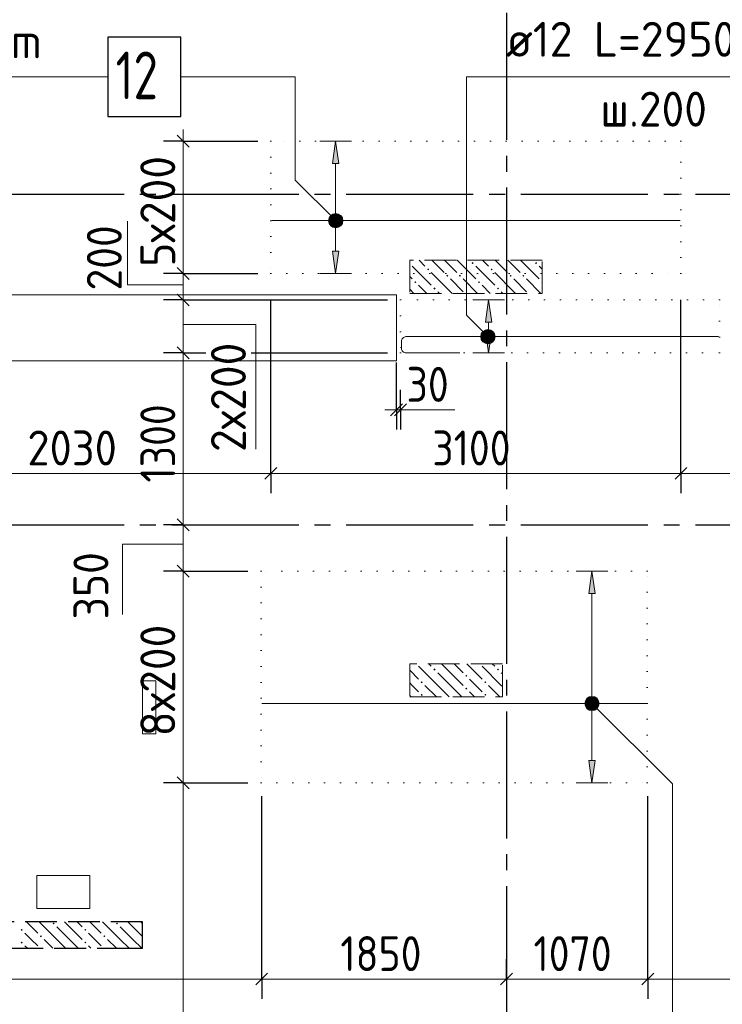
# Model space of a CAD drawing. Header units: millimetres. Extents: x 0 to 50400, y 0 to 35640.
# Tile 6 of 25: x 14836 to 20147, y 13238 to 20681. Entities that reach past the tile are written whole.
import ezdxf

# ---------------------------------------------------------------- set-up
doc = ezdxf.new("R2010")
doc.units = ezdxf.units.MM
for name, pattern in [('______2', [324, 240, -84]), ('______5', [1320, 960, -120, 120, -120]), ('______9', [120, 0, -120])]:
    doc.linetypes.add(name, pattern=pattern)
for name, color, linetype, lineweight in [('ДОП Верх по Х', 7, 'Continuous', 25), ('ЖБ Перекрытие верхний уровень', 7, 'Continuous', 35), ('ЖБ Пилон', 7, 'Continuous', 35), ('ЖБ Стена верхний уровень', 7, 'Continuous', 35), ('Общий01', 7, 'Continuous', 13), ('Позиционная метка номер позиции', 7, 'Continuous', 13), ('Размерная линия_ общее', 7, 'Continuous', 13), ('Тени', 7, 'Continuous', 13)]:
    doc.layers.add(name, color=color, linetype=linetype, lineweight=lineweight)
doc.layers.add('Оси', color=7, linetype='______5', true_color=0x656565)
doc.styles.add('ISOCPEUR', font='txt')

msp = doc.modelspace()

# ---------------------------------------------------------------- hatches: boundary and pattern name
at = {"layer": 'ДОП Верх по Х', "linetype": 'Continuous', "lineweight": 13, "transparency": 33554687}
for points in [[(17248.2, 19594.4), (17224.2, 19762.4), (17200.2, 19594.4)], [(18404.9, 18394.4), (18380.9, 18562.4), (18356.9, 18394.4)], [(19186.1, 16344.4), (19162.1, 16512.4), (19138.1, 16344.4)]]:
    msp.add_hatch(color=7, dxfattribs=at).paths.add_polyline_path(points)
for points in [[(17248.2, 18930.4), (17224.2, 18762.4), (17200.2, 18930.4)], [(18404.9, 18330.4), (18380.9, 18162.4), (18356.9, 18330.4)], [(19186.1, 15080.4), (19162.1, 14912.4), (19138.1, 15080.4)]]:
    msp.add_hatch(color=7, dxfattribs=at).paths.add_polyline_path(points, flags=16)
at = {"layer": 'ЖБ Пилон', "linetype": 'Continuous', "lineweight": 18, "transparency": 33554687}
for points in [[(17785.1, 18843.6), (17787.4, 18841.3), (17785.1, 18839)], [(18251.8, 18841.3), (18259.6, 18849.1), (18267.4, 18841.3), (18259.6, 18833.5)], [(18731.8, 18841.3), (18739.6, 18849.1), (18747.4, 18841.3), (18739.6, 18833.5)], [(17915.8, 18793.3), (17923.6, 18801.1), (17931.4, 18793.3), (17923.6, 18785.5)], [(18395.8, 18793.3), (18403.6, 18801.1), (18411.4, 18793.3), (18403.6, 18785.5)], [(17819.8, 18697.3), (17827.6, 18705.1), (17835.4, 18697.3), (17827.6, 18689.5)], [(18059.8, 18745.3), (18067.6, 18753.1), (18075.4, 18745.3), (18067.6, 18737.5)], [(18155.8, 18745.3), (18163.6, 18753.1), (18171.4, 18745.3), (18163.6, 18737.5)], [(18299.8, 18697.3), (18307.6, 18705.1), (18315.4, 18697.3), (18307.6, 18689.5)], [(18539.8, 18745.3), (18547.6, 18753.1), (18555.4, 18745.3), (18547.6, 18737.5)], [(18635.8, 18745.3), (18643.6, 18753.1), (18651.4, 18745.3), (18643.6, 18737.5)], [(18779.8, 18697.3), (18785.1, 18702.6), (18785.1, 18692)], [(17963.8, 18649.3), (17971.6, 18657.1), (17979.4, 18649.3), (17971.6, 18641.5)], [(18443.8, 18649.3), (18451.6, 18657.1), (18459.4, 18649.3), (18451.6, 18641.5)], [(17830.5, 15812.4), (17827.6, 15809.5), (17824.7, 15812.4)], [(18310.5, 15812.4), (18307.6, 15809.5), (18304.7, 15812.4)], [(17963.8, 15769.3), (17971.6, 15777.1), (17979.4, 15769.3), (17971.6, 15761.5)], [(18203.8, 15721.3), (18211.6, 15729.1), (18219.4, 15721.3), (18211.6, 15713.5)], [(18443.8, 15769.3), (18451.6, 15777.1), (18459.4, 15769.3), (18451.6, 15761.5)], [(17867.8, 15673.3), (17875.6, 15681.1), (17883.4, 15673.3), (17875.6, 15665.5)], [(18203.8, 15625.3), (18211.6, 15633.1), (18219.4, 15625.3), (18211.6, 15617.5)], [(18347.8, 15673.3), (18355.6, 15681.1), (18363.4, 15673.3), (18355.6, 15665.5)], [(17867.8, 15577.3), (17875.6, 15585.1), (17883.4, 15577.3), (17875.6, 15569.5)], [(18347.8, 15577.3), (18355.6, 15585.1), (18363.4, 15577.3), (18355.6, 15569.5)]]:
    msp.add_hatch(color=7, dxfattribs=at).paths.add_polyline_path(points, flags=16)
at = {"layer": 'ЖБ Стена верхний уровень', "linetype": 'Continuous', "lineweight": 18, "transparency": 33554687}
for points in [[(15083.8, 13849.3), (15091.6, 13857.1), (15099.4, 13849.3), (15091.6, 13841.5)], [(15563.8, 13849.3), (15571.6, 13857.1), (15579.4, 13849.3), (15571.6, 13841.5)], [(14843.8, 13801.3), (14851.6, 13809.1), (14859.4, 13801.3), (14851.6, 13793.5)], [(15323.8, 13801.3), (15331.6, 13809.1), (15339.4, 13801.3), (15331.6, 13793.5)], [(14843.8, 13705.3), (14851.6, 13713.1), (14859.4, 13705.3), (14851.6, 13697.5)], [(14987.8, 13753.3), (14995.6, 13761.1), (15003.4, 13753.3), (14995.6, 13745.5)], [(15323.8, 13705.3), (15331.6, 13713.1), (15339.4, 13705.3), (15331.6, 13697.5)], [(15467.8, 13753.3), (15475.6, 13761.1), (15483.4, 13753.3), (15475.6, 13745.5)], [(14992.9, 13662.4), (14995.6, 13665.1), (14998.3, 13662.4)], [(15472.9, 13662.4), (15475.6, 13665.1), (15478.3, 13662.4)]]:
    msp.add_hatch(color=7, dxfattribs=at).paths.add_polyline_path(points, flags=16)
at = {"layer": 'Позиционная метка номер позиции', "linetype": 'Continuous', "lineweight": 13, "transparency": 33554687}
for points in [[(17173.4, 19176.1), (17211.5, 19214.3), (17187.1, 19200.6)], [(17211.5, 19214.3), (17173.4, 19176.1), (17173.4, 19148.6)], [(17211.5, 19214.3), (17173.4, 19148.6), (17239, 19214.3)], [(17239, 19214.3), (17173.4, 19148.6), (17187.1, 19124.2)], [(17239, 19214.3), (17187.1, 19124.2), (17263.5, 19200.6)], [(17263.5, 19200.6), (17187.1, 19124.2), (17211.5, 19110.5)], [(17263.5, 19200.6), (17211.5, 19110.5), (17277.2, 19176.1)], [(17277.2, 19176.1), (17211.5, 19110.5), (17239, 19110.5)], [(17277.2, 19176.1), (17239, 19110.5), (17277.2, 19148.6)], [(17277.2, 19148.6), (17239, 19110.5), (17263.5, 19124.2)], [(18337.2, 18247.2), (18389.1, 18337.3), (18323.4, 18271.6)], [(18323.4, 18271.6), (18389.1, 18337.3), (18361.6, 18337.3)], [(18323.4, 18271.6), (18361.6, 18337.3), (18323.4, 18299.1)], [(18323.4, 18299.1), (18361.6, 18337.3), (18337.2, 18323.6)], [(18337.2, 18247.2), (18413.5, 18323.6), (18389.1, 18337.3)], [(18361.6, 18233.5), (18413.5, 18323.6), (18337.2, 18247.2)], [(18361.6, 18233.5), (18427.3, 18299.1), (18413.5, 18323.6)], [(18389.1, 18233.5), (18427.3, 18299.1), (18361.6, 18233.5)], [(18389.1, 18233.5), (18427.3, 18271.6), (18427.3, 18299.1)], [(18427.3, 18271.6), (18389.1, 18233.5), (18413.5, 18247.2)], [(19110.2, 15526.1), (19148.3, 15564.3), (19123.9, 15550.6)], [(19148.3, 15564.3), (19110.2, 15526.1), (19110.2, 15498.6)], [(19148.3, 15564.3), (19110.2, 15498.6), (19175.8, 15564.3)], [(19175.8, 15564.3), (19110.2, 15498.6), (19123.9, 15474.2)], [(19175.8, 15564.3), (19123.9, 15474.2), (19200.3, 15550.6)], [(19200.3, 15550.6), (19123.9, 15474.2), (19148.3, 15460.5)], [(19200.3, 15550.6), (19148.3, 15460.5), (19214, 15526.1)], [(19214, 15526.1), (19148.3, 15460.5), (19175.8, 15460.5)], [(19214, 15526.1), (19175.8, 15460.5), (19214, 15498.6)], [(19214, 15498.6), (19175.8, 15460.5), (19200.3, 15474.2)]]:
    msp.add_hatch(color=7, dxfattribs=at).paths.add_polyline_path(points)

# ---------------------------------------------------------------- linework, layer by layer
at = {"layer": 'ДОП Верх по Х', "color": 251, "linetype": 'Continuous', "lineweight": 13, "true_color": 0x494949, "transparency": 33554687}
for p, q in [((17224.2, 19762.4), (17104.2, 19762.4)), ((17224.2, 19762.4), (17200.2, 19594.4)), ((17248.2, 19594.4), (17224.2, 19762.4)), ((17224.2, 19762.4), (17344.2, 19762.4)), ((17224.2, 19762.4), (17224.2, 19762.4)), ((17200.2, 19594.4), (17248.2, 19594.4)), ((17224.2, 18930.4), (17224.2, 19594.4)), ((17224.2, 18762.4), (17200.2, 18930.4)), ((17200.2, 18930.4), (17248.2, 18930.4)), ((17248.2, 18930.4), (17224.2, 18762.4)), ((17224.2, 18762.4), (17104.2, 18762.4)), ((17224.2, 18762.4), (17344.2, 18762.4)), ((17224.2, 18762.4), (17224.2, 18762.4)), ((18380.9, 18562.4), (18260.9, 18562.4)), ((18380.9, 18562.4), (18356.9, 18394.4)), ((18404.9, 18394.4), (18380.9, 18562.4)), ((18380.9, 18562.4), (18500.9, 18562.4)), ((18380.9, 18562.4), (18380.9, 18562.4)), ((18356.9, 18394.4), (18404.9, 18394.4)), ((18380.9, 18330.4), (18380.9, 18394.4)), ((18380.9, 18162.4), (18356.9, 18330.4)), ((18356.9, 18330.4), (18404.9, 18330.4)), ((18404.9, 18330.4), (18380.9, 18162.4)), ((18380.9, 18162.4), (18260.9, 18162.4)), ((18380.9, 18162.4), (18500.9, 18162.4)), ((18380.9, 18162.4), (18380.9, 18162.4)), ((19162.1, 16512.4), (19042.1, 16512.4)), ((19162.1, 16512.4), (19138.1, 16344.4)), ((19186.1, 16344.4), (19162.1, 16512.4)), ((19162.1, 16512.4), (19282.1, 16512.4)), ((19162.1, 16512.4), (19162.1, 16512.4)), ((19138.1, 16344.4), (19186.1, 16344.4)), ((19162.1, 15080.4), (19162.1, 16344.4)), ((19162.1, 14912.4), (19138.1, 15080.4)), ((19138.1, 15080.4), (19186.1, 15080.4)), ((19186.1, 15080.4), (19162.1, 14912.4)), ((19162.1, 14912.4), (19042.1, 14912.4)), ((19162.1, 14912.4), (19282.1, 14912.4)), ((19162.1, 14912.4), (19162.1, 14912.4))]:
    msp.add_line(p, q, dxfattribs=at)
at = {"layer": 'ДОП Верх по Х', "color": 7, "linetype": 'Continuous', "lineweight": 18, "transparency": 33554687}
for p, q in [((19829.1, 19162.4), (16741.1, 19162.4)), ((19574.1, 15512.4), (16666.1, 15512.4))]:
    msp.add_line(p, q, dxfattribs=at)
at = {"layer": 'ДОП Верх по Х', "color": 7, "linetype": 'Continuous', "lineweight": 25, "transparency": 33554687}
msp.add_lwpolyline([(15500.9, 19948.3), (16052.9, 19948.3), (16052.9, 20548.3), (15500.9, 20548.3), (15500.9, 19948.3)], dxfattribs=at)
at = {"layer": 'ДОП Верх по Х', "color": 7, "linetype": 'Continuous', "lineweight": 18, "transparency": 33554687}
msp.add_lwpolyline([(18162.5, 18162.4), (17755.5, 18162.4), (17749.2, 18163.3), (17742.6, 18165.4), (17736.6, 18168.8), (17731.6, 18172.9), (17727.5, 18177.9), (17724.2, 18183.9), (17722, 18190.5), (17721.1, 18196.8), (17721.1, 18251), (17722, 18257.3), (17724.2, 18263.9), (17727.5, 18269.9), (17731.6, 18274.9), (17736.6, 18279), (17742.6, 18282.3), (17749.2, 18284.5), (17755.5, 18285.4), (20119.1, 18285.4)], dxfattribs=at)
at = {"layer": 'ЖБ Перекрытие верхний уровень', "color": 7, "linetype": 'Continuous', "lineweight": 18, "transparency": 33554687}
for p, q in [((17685.1, 18602.4), (14735.1, 18602.4)), ((17685.1, 18102.4), (17685.1, 18602.4)), ((14735.1, 18102.4), (17685.1, 18102.4)), ((15865.1, 15682.4), (15765.1, 15682.4)), ((15765.1, 15682.4), (15765.1, 15282.4)), ((15865.1, 15282.4), (15865.1, 15682.4)), ((15765.1, 15282.4), (15865.1, 15282.4)), ((15365.3, 14212.2), (14965.1, 14212.4)), ((14965.1, 14212.4), (14965.2, 13962.3)), ((15365.4, 13962), (15365.3, 14212.2)), ((14965.2, 13962.3), (15365.4, 13962))]:
    msp.add_line(p, q, dxfattribs=at)
at = {"layer": 'ЖБ Пилон', "color": 253, "linetype": '______2', "lineweight": 13, "true_color": 0xa0a0a0, "transparency": 33554687}
for p, q in [((18785.1, 18862.4), (17785.1, 18862.4)), ((17785.1, 18862.4), (17785.1, 18612.4)), ((18785.1, 18612.4), (18785.1, 18862.4)), ((17785.1, 18612.4), (18785.1, 18612.4)), ((18485.1, 15812.4), (17785.1, 15812.4)), ((17785.1, 15812.4), (17785.1, 15562.4)), ((18485.1, 15562.4), (18485.1, 15812.4)), ((17785.1, 15562.4), (18485.1, 15562.4))]:
    msp.add_line(p, q, dxfattribs=at)
at = {"layer": 'ЖБ Пилон', "color": 9, "linetype": 'Continuous', "lineweight": 18, "true_color": 0xc7c7c7, "transparency": 33554687}
for p, q in [((17854.5, 18862.4), (17899.6, 18817.3)), ((17950.5, 18862.4), (18043.6, 18769.3)), ((18091.6, 18817.3), (18046.5, 18862.4)), ((18142.5, 18862.4), (18283.6, 18721.3)), ((18334.5, 18862.4), (18379.6, 18817.3)), ((18430.5, 18862.4), (18523.6, 18769.3)), ((18571.6, 18817.3), (18526.5, 18862.4)), ((18622.5, 18862.4), (18763.6, 18721.3)), ((17803.6, 18817.3), (17947.6, 18673.3)), ((18091.6, 18625.3), (17947.6, 18769.3)), ((18139.6, 18769.3), (18091.6, 18817.3)), ((18283.6, 18817.3), (18427.6, 18673.3)), ((18571.6, 18625.3), (18427.6, 18769.3)), ((18619.6, 18769.3), (18571.6, 18817.3)), ((18763.6, 18817.3), (18785.1, 18795.8)), ((17785.1, 18739.8), (17803.6, 18721.3)), ((18091.6, 18721.3), (18187.6, 18625.3)), ((18187.6, 18721.3), (18296.5, 18612.4)), ((18571.6, 18721.3), (18667.6, 18625.3)), ((18667.6, 18721.3), (18776.5, 18612.4)), ((17785.1, 18643.8), (17816.5, 18612.4)), ((17912.5, 18612.4), (17851.6, 18673.3)), ((17995.6, 18625.3), (18008.5, 18612.4)), ((18091.6, 18625.3), (18104.5, 18612.4)), ((18392.5, 18612.4), (18331.6, 18673.3)), ((18475.6, 18625.3), (18488.5, 18612.4)), ((18571.6, 18625.3), (18584.5, 18612.4)), ((17995.6, 15649.3), (17851.6, 15793.3)), ((17928.5, 15812.4), (17947.6, 15793.3)), ((18091.6, 15745.3), (18024.5, 15812.4)), ((18120.5, 15812.4), (18187.6, 15745.3)), ((18216.5, 15812.4), (18331.6, 15697.3)), ((18475.6, 15649.3), (18331.6, 15793.3)), ((18408.5, 15812.4), (18427.6, 15793.3)), ((17785.1, 15763.8), (17851.6, 15697.3)), ((17995.6, 15745.3), (18091.6, 15649.3)), ((18091.6, 15745.3), (18187.6, 15649.3)), ((18475.6, 15745.3), (18485.1, 15735.8)), ((17803.6, 15649.3), (17785.1, 15667.8)), ((17851.6, 15601.3), (17803.6, 15649.3)), ((17899.6, 15649.3), (17986.5, 15562.4)), ((17995.6, 15649.3), (18082.5, 15562.4)), ((18091.6, 15649.3), (18178.5, 15562.4)), ((18283.6, 15649.3), (18235.6, 15697.3)), ((18331.6, 15601.3), (18283.6, 15649.3)), ((18379.6, 15649.3), (18466.5, 15562.4)), ((18475.6, 15649.3), (18485.1, 15639.8)), ((17785.1, 15571.8), (17794.5, 15562.4)), ((18235.6, 15601.3), (18274.5, 15562.4))]:
    msp.add_line(p, q, dxfattribs=at)
at = {"layer": 'ЖБ Стена верхний уровень', "color": 251, "linetype": '______2', "lineweight": -3, "true_color": 0x656565, "transparency": 33554687}
for p, q in [((15765.1, 13862.4), (9265.1, 13862.4)), ((15765.1, 13662.4), (15765.1, 13862.4)), ((9265.1, 13662.4), (15565.1, 13662.4)), ((15565.1, 13662.4), (15765.1, 13662.4))]:
    msp.add_line(p, q, dxfattribs=at)
at = {"layer": 'ЖБ Стена верхний уровень', "color": 9, "linetype": 'Continuous', "lineweight": 18, "true_color": 0xc7c7c7, "transparency": 33554687}
for p, q in [((14886.5, 13862.4), (14971.6, 13777.3)), ((15115.6, 13729.3), (14982.5, 13862.4)), ((15211.6, 13825.3), (15174.5, 13862.4)), ((15270.5, 13862.4), (15307.6, 13825.3)), ((15366.5, 13862.4), (15451.6, 13777.3)), ((15595.6, 13729.3), (15462.5, 13862.4)), ((15691.6, 13825.3), (15654.5, 13862.4)), ((15750.5, 13862.4), (15765.1, 13847.8)), ((14923.6, 13729.3), (14875.6, 13777.3)), ((15115.6, 13825.3), (15211.6, 13729.3)), ((15211.6, 13825.3), (15307.6, 13729.3)), ((15403.6, 13729.3), (15355.6, 13777.3)), ((15595.6, 13825.3), (15691.6, 13729.3)), ((15691.6, 13825.3), (15765.1, 13751.8)), ((14971.6, 13681.3), (14923.6, 13729.3)), ((15019.6, 13729.3), (15086.5, 13662.4)), ((15115.6, 13729.3), (15182.5, 13662.4)), ((15211.6, 13729.3), (15278.5, 13662.4)), ((15451.6, 13681.3), (15403.6, 13729.3)), ((15499.6, 13729.3), (15566.5, 13662.4)), ((15595.6, 13729.3), (15662.5, 13662.4)), ((15691.6, 13729.3), (15758.5, 13662.4)), ((14875.6, 13681.3), (14894.5, 13662.4)), ((15355.6, 13681.3), (15374.5, 13662.4))]:
    msp.add_line(p, q, dxfattribs=at)
at = {"layer": 'Общий01', "color": 7, "linetype": 'Continuous', "lineweight": 13, "transparency": 33554687}
msp.add_line((17715.1, 17732.3), (18125.1, 17732.3), dxfattribs=at)
for points in [[(16071.9, 18677.4), (15651.9, 18677.4), (15651.9, 19157.4)], [(16071.9, 18375.9), (16621.9, 18375.9), (16621.9, 17434.9)], [(16071.9, 16715.9), (15611.9, 16715.9), (15611.9, 16185.9)]]:
    msp.add_lwpolyline(points, dxfattribs=at)
at = {"layer": 'Оси', "color": 8, "linetype": '______5', "lineweight": -3, "transparency": 33554687}
for p, q in [((18515.1, 32612.4), (18515.1, 8317)), ((8065.1, 19362.4), (42962.9, 19362.4)), ((8065.1, 16862.4), (42962.9, 16862.4))]:
    msp.add_line(p, q, dxfattribs=at)
at = {"layer": 'Позиционная метка номер позиции', "color": 7, "linetype": 'Continuous', "lineweight": 13, "transparency": 33554687}
for p, q in [((17187.1, 19200.6), (17187.1, 19200.6)), ((17263.5, 19200.6), (17263.5, 19200.6)), ((17187.1, 19124.2), (17187.1, 19124.2)), ((17263.5, 19124.2), (17263.5, 19124.2)), ((18337.2, 18323.6), (18337.2, 18323.6)), ((18413.5, 18323.6), (18413.5, 18323.6)), ((18337.2, 18247.2), (18337.2, 18247.2)), ((18413.5, 18247.2), (18413.5, 18247.2)), ((19123.9, 15550.6), (19123.9, 15550.6)), ((19200.3, 15550.6), (19200.3, 15550.6)), ((19123.9, 15474.2), (19123.9, 15474.2)), ((19200.3, 15474.2), (19200.3, 15474.2))]:
    msp.add_line(p, q, dxfattribs=at)
for points in [[(12193.5, 19562.4), (12879.4, 20248.3), (15500.9, 20248.3)], [(16052.9, 20248.3), (16919.4, 20248.3), (16919.4, 19468.3), (17225.3, 19162.4)], [(18375.4, 18285.4), (18212.7, 18448), (18212.7, 20248.3), (20882.7, 20248.3)], [(19162.1, 15512.4), (19770.2, 14904.3), (19770.2, 12851.1), (20700.2, 12851.1)]]:
    msp.add_lwpolyline(points, dxfattribs=at)
for centre in [(17225.3, 19162.4), (18375.4, 18285.4), (19162.1, 15512.4)]:
    msp.add_circle(centre, 54, dxfattribs=at)
at = {"layer": 'Размерная линия_ общее', "color": 7, "linetype": 'Continuous', "lineweight": 25, "transparency": 33554687}
for p, q in [((16116.9, 19717.4), (16026.9, 19807.4)), ((16116.9, 18717.4), (16026.9, 18807.4)), ((16116.9, 18517.4), (16026.9, 18607.4)), ((16116.9, 18117.4), (16026.9, 18207.4)), ((16116.9, 18117.4), (16026.9, 18207.4)), ((17640.1, 17687.3), (17730.1, 17777.3)), ((17670.1, 17687.3), (17760.1, 17777.3)), ((16690.1, 17206.8), (16780.1, 17296.8)), ((19790.1, 17206.8), (19880.1, 17296.8)), ((16116.9, 16817.4), (16026.9, 16907.4)), ((16116.9, 16467.4), (16026.9, 16557.4)), ((16116.9, 14867.4), (16026.9, 14957.4)), ((16620.1, 13384.5), (16710.1, 13474.5)), ((18470.1, 13384.5), (18560.1, 13474.5)), ((19540.1, 13384.5), (19630.1, 13474.5))]:
    msp.add_line(p, q, dxfattribs=at)
at = {"layer": 'Размерная линия_ общее', "color": 7, "linetype": 'Continuous', "lineweight": 13, "transparency": 33554687}
for p, q in [((16071.9, 19762.4), (16071.9, 19852.4)), ((16071.9, 18762.4), (16071.9, 19762.4)), ((16071.9, 18562.4), (16071.9, 18762.4)), ((16071.9, 18162.4), (16071.9, 18252.4)), ((16071.9, 18162.4), (16071.9, 18072.4)), ((16071.9, 16862.4), (16071.9, 18162.4)), ((17685.1, 17732.3), (17595.1, 17732.3)), ((17685.1, 17732.3), (17715.1, 17732.3)), ((17715.1, 17732.3), (17805.1, 17732.3)), ((14705.1, 17251.8), (16735.1, 17251.8)), ((16735.1, 17251.8), (19835.1, 17251.8)), ((19835.1, 17251.8), (21425.1, 17251.8)), ((16071.9, 16512.4), (16071.9, 16862.4)), ((16071.9, 14912.4), (16071.9, 16512.4)), ((9015.1, 13429.5), (16665.1, 13429.5)), ((16665.1, 13429.5), (18515.1, 13429.5)), ((18515.1, 13429.5), (19585.1, 13429.5)), ((19585.1, 13429.5), (21355.1, 13429.5))]:
    msp.add_line(p, q, dxfattribs=at)
at = {"layer": 'Размерная линия_ общее', "color": 7, "linetype": 'Continuous', "lineweight": -3, "transparency": 33554687}
for p, q in [((16071.9, 19762.4), (15921.9, 19762.4)), ((16071.9, 19762.4), (16221.9, 19762.4)), ((16071.9, 19762.4), (16635.1, 19762.4)), ((16071.9, 18762.4), (15921.9, 18762.4)), ((16071.9, 18762.4), (16221.9, 18762.4)), ((16071.9, 18762.4), (16635.1, 18762.4)), ((16071.9, 18562.4), (15921.9, 18562.4)), ((16071.9, 18562.4), (16221.9, 18562.4)), ((16071.9, 18162.4), (15921.9, 18162.4)), ((16071.9, 18162.4), (15921.9, 18162.4)), ((16071.9, 18162.4), (16221.9, 18162.4)), ((16071.9, 18162.4), (16242.3, 18162.4)), ((16071.9, 18162.4), (16221.9, 18162.4)), ((16071.9, 18162.4), (16071.9, 18162.4)), ((16585.5, 18162.4), (17615.1, 18162.4)), ((17685.1, 17732.3), (17685.1, 18089.6)), ((17685.1, 17732.3), (17685.1, 17882.3)), ((17715.1, 17732.3), (17715.1, 17882.3)), ((17685.1, 17732.3), (17685.1, 17582.3)), ((17715.1, 17732.3), (17715.1, 17582.3)), ((17715.1, 17732.3), (17715.1, 17732.3)), ((16735.1, 17251.8), (16735.1, 17401.8)), ((19835.1, 17251.8), (19835.1, 17401.8)), ((16735.1, 17251.8), (16735.1, 17101.8)), ((19835.1, 17251.8), (19835.1, 17101.8)), ((16071.9, 16862.4), (15921.9, 16862.4)), ((16071.9, 16862.4), (16221.9, 16862.4)), ((16071.9, 16862.4), (16560.1, 16862.4)), ((16071.9, 16512.4), (15921.9, 16512.4)), ((16071.9, 16512.4), (16221.9, 16512.4)), ((16071.9, 16512.4), (16560.1, 16512.4)), ((16071.9, 14912.4), (15921.9, 14912.4)), ((16071.9, 14912.4), (16221.9, 14912.4)), ((16071.9, 14912.4), (16560.1, 14912.4)), ((16665.1, 13429.5), (16665.1, 13579.5)), ((18515.1, 13429.5), (18515.1, 13579.5)), ((19585.1, 13429.5), (19585.1, 13579.5)), ((16665.1, 13429.5), (16665.1, 13279.5)), ((18515.1, 13429.5), (18515.1, 13279.5)), ((18515.1, 13429.5), (18515.1, 13429.5)), ((19585.1, 13429.5), (19585.1, 13279.5))]:
    msp.add_line(p, q, dxfattribs=at)
for points in [[(16071.9, 18562.4), (16132.2, 18562.4), (16132.2, 18562.4), (17615.1, 18562.4)], [(16735.1, 17251.8), (16735.1, 17272.2), (16735.1, 17272.2), (16735.1, 17272.2), (16735.1, 17272.2), (16735.1, 17272.2), (16735.1, 17272.2), (16735.1, 17272.2), (16735.1, 17272.2), (16735.1, 17272.2), (16735.1, 17272.2), (16735.1, 17272.2), (16735.1, 17272.2), (16735.1, 18562.4)], [(19835.1, 17251.8), (19835.1, 17272.2), (19835.1, 17272.2), (19835.1, 17272.2), (19835.1, 17272.2), (19835.1, 17272.2), (19835.1, 17272.2), (19835.1, 17272.2), (19835.1, 17272.2), (19835.1, 17272.2), (19835.1, 17272.2), (19835.1, 18562.4)], [(16665.1, 13429.5), (16665.1, 13449.9), (16665.1, 13449.9), (16665.1, 13449.9), (16665.1, 13449.9), (16665.1, 13449.9), (16665.1, 13449.9), (16665.1, 13449.9), (16665.1, 13449.9), (16665.1, 13449.9), (16665.1, 13449.9), (16665.1, 13449.9), (16665.1, 13449.9), (16665.1, 13449.9), (16665.1, 13449.9), (16665.1, 13449.9), (16665.1, 13449.9), (16665.1, 13449.9), (16665.1, 13449.9), (16665.1, 14812.4)], [(19585.1, 13429.5), (19585.1, 13449.9), (19585.1, 13449.9), (19585.1, 13449.9), (19585.1, 13449.9), (19585.1, 13449.9), (19585.1, 13449.9), (19585.1, 13449.9), (19585.1, 13449.9), (19585.1, 13449.9), (19585.1, 13449.9), (19585.1, 13449.9), (19585.1, 13449.9), (19585.1, 13449.9), (19585.1, 13449.9), (19585.1, 14812.4)]]:
    msp.add_lwpolyline(points, dxfattribs=at)
at = {"layer": 'Размерная линия_ общее', "color": 7, "linetype": 'Continuous', "lineweight": 13, "transparency": 33554687}
for points in [[(16071.9, 18162.4), (16071.9, 18558.9), (16071.9, 18558.9), (16071.9, 18562.4)], [(16071.9, 10312.4), (16071.9, 12142), (16071.9, 12142), (16071.9, 14912.4)]]:
    msp.add_lwpolyline(points, dxfattribs=at)
at = {"layer": 'Тени', "color": 7, "linetype": '______9', "lineweight": 13, "transparency": 33554687}
for p, q in [((16735.1, 19762.4), (16735.1, 18762.4)), ((19835.1, 19762.4), (16735.1, 19762.4)), ((19835.1, 18762.4), (19835.1, 19762.4)), ((16735.1, 18762.4), (19835.1, 18762.4)), ((17715.1, 18562.4), (17715.1, 18162.4)), ((20125.1, 18562.4), (17715.1, 18562.4)), ((20125.1, 18162.4), (20125.1, 18562.4)), ((17715.1, 18162.4), (20125.1, 18162.4)), ((16660.1, 16512.4), (16660.1, 14912.4)), ((19580.1, 16512.4), (16660.1, 16512.4)), ((19580.1, 14912.4), (19580.1, 16512.4)), ((16660.1, 14912.4), (19580.1, 14912.4))]:
    msp.add_line(p, q, dxfattribs=at)

# ---------------------------------------------------------------- texts
at = {"layer": 'ДОП Верх по Х', "color": 7, "linetype": 'Continuous', "lineweight": 13, "transparency": 33554687, "attachment_point": 7, "style": 'ISOCPEUR'}
for s, insert, char_height, width in [('\\W0.94;ø12 L=3100mm ', (12899.4, 20389.1), 264, 2525.259), ('\\W0.96;ø12 L=2950mm ', (18512.5, 20401.1), 264, 2580.627), ('\\W0.75;12', (15560.9, 20080.3), 360, 566.746), ('\\W0.95;ш.200 ', (19225.3, 19873.1), 264, 1154.555)]:
    msp.add_mtext(s, dxfattribs=dict(at, insert=insert, char_height=char_height, width=width))
at = {"layer": 'Размерная линия_ общее', "color": 7, "linetype": 'Continuous', "lineweight": 25, "transparency": 33554687, "char_height": 264, "attachment_point": 7, "rotation": 90, "style": 'ISOCPEUR'}
for s, insert, width in [('\\W0.95;5х200', (16011.9, 18813.6), 1048.043), ('\\W0.91;200', (15607.4, 18633.8), 674.395), ('\\W0.95;2х200', (16545.9, 17413.6), 1048.035), ('\\W0.87;1300', (16011.9, 17182.4), 800.283), ('\\W0.91;350', (15506.1, 16147.6), 674.395), ('\\W0.95;8х200', (16011.9, 15263.6), 1048.035)]:
    msp.add_mtext(s, dxfattribs=dict(at, insert=insert, width=width))
at = {"layer": 'Размерная линия_ общее', "color": 7, "linetype": 'Continuous', "lineweight": 25, "transparency": 33554687, "char_height": 264, "attachment_point": 7, "style": 'ISOCPEUR'}
for s, insert, width in [('\\W0.87;30', (17760.1, 17792.3), 484.709), ('\\W0.93;2030', (14893.7, 17311.8), 861.704), ('\\W0.87;3100', (17955.1, 17311.8), 800.283), ('\\W0.87;1850', (17260.1, 13489.5), 800.3), ('\\W0.87;1070', (18720.1, 13489.5), 800.283)]:
    msp.add_mtext(s, dxfattribs=dict(at, insert=insert, width=width))

doc.saveas('drawing.dxf')
